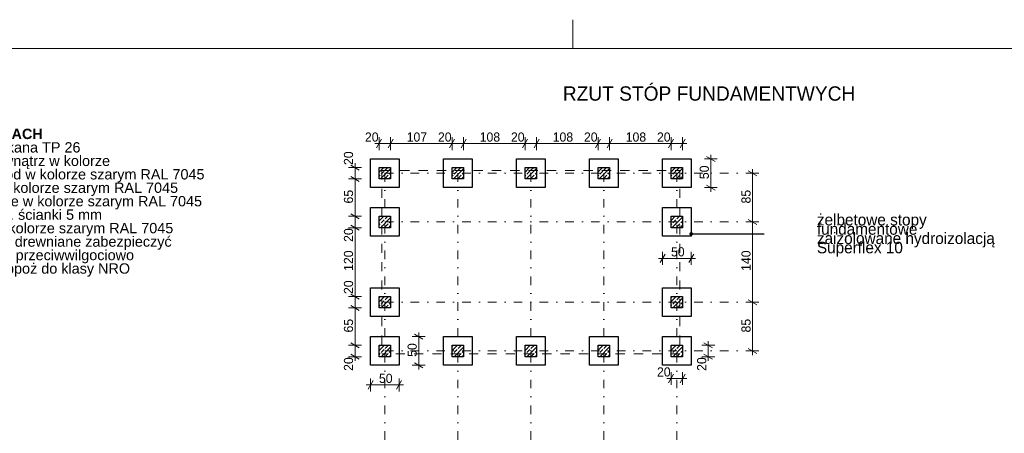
# Model space of a CAD drawing. Extents: x -279660 to -178910, y 57506 to 97979.
# Tile 25 of 44: x -266068 to -248874, y 90765 to 97979. Entities that reach past the tile are written whole.
import ezdxf

# ---------------------------------------------------------------- set-up
doc = ezdxf.new("R2010")
doc.units = 0
doc.header["$MEASUREMENT"] = 0
doc.linetypes.add('Dot & Dashed', pattern=[450, 150, -150, 0, -150])
doc.linetypes.add('Przerywana', pattern=[320, 160, -160])
for name, color, linetype, lineweight in [('A-Opisy_Nr_Pióra__21', 7, 'Continuous', 9), ('Arch konstrukcja dachu_Nr_Pióra__1', 7, 'Continuous', 25), ('Arch konstrukcja dachu_Nr_Pióra__21', 7, 'Continuous', 9), ('Arch konstrukcja dachu_Nr_Pióra__41', 7, 'Continuous', 15), ('Arch opisy_Nr_Pióra__21', 7, 'Continuous', 9), ('ARCH TABELA_Nr_Pióra__21', 7, 'Continuous', 9), ('Arch wymiary_Nr_Pióra__21', 7, 'Continuous', 9)]:
    doc.layers.add(name, color=color, linetype=linetype, lineweight=lineweight)
doc.layers.add('Arch wymiary', color=7, linetype='Continuous')
doc.layers.add('arch wypelnienia_Nr_Pióra__22', color=7, linetype='Continuous', lineweight=9, true_color=0x7f7f7f)
doc.styles.add('GENERATED_STYLE_1', font='txt')
doc.styles.add('GENERATED_STYLE_3', font='txt')
doc.styles.add('GENERATED_STYLE_4', font='arial.ttf')
doc.styles.add('GENERATED_STYLE_7', font='txt')
doc.dimstyles.new('GENERATED_STYLE__1', dxfattribs={"dimtxt": 160.000002, "dimasz": 114, "dimexe": 0.18, "dimexo": 0, "dimgap": 0.09, "dimtad": 1, "dimtih": 1, "dimtoh": 1, "dimdec": 0, "dimlfac": 0.1, "dimzin": 0, "dimdsep": 46, "dimtxsty": 'GENERATED_STYLE_1', "dimblk": 'ARROWHEAD_2', "dimblk1": 'ARROWHEAD_2', "dimblk2": 'ARROWHEAD_2', "dimcen": 0.09, "dimclrd": 7, "dimclre": 7, "dimclrt": 7, "dimazin": 0, "dimtfac": 1, "dimtdec": 4, "dimtmove": 0, "dimatfit": 3, "dimfxl": 0, "dimtolj": 1, "dimtzin": 0, "dimarcsym": 0})
doc.dimstyles.new('GENERATED_STYLE__2', dxfattribs={"dimtxt": 160.000002, "dimasz": 114, "dimexe": 0.18, "dimexo": 0, "dimgap": 0.09, "dimtad": 1, "dimdec": 0, "dimlfac": 0.1, "dimzin": 0, "dimdsep": 46, "dimtxsty": 'GENERATED_STYLE_1', "dimblk": 'ARROWHEAD_2', "dimblk1": 'ARROWHEAD_2', "dimblk2": 'ARROWHEAD_2', "dimcen": 0.09, "dimclrd": 7, "dimclre": 7, "dimclrt": 7, "dimazin": 0, "dimtfac": 1, "dimtdec": 4, "dimtmove": 0, "dimatfit": 3, "dimfxl": 0, "dimtolj": 1, "dimtzin": 0, "dimarcsym": 0})
doc.dimstyles.new('GENERATED_STYLE__7', dxfattribs={"dimtxt": 0.18, "dimasz": 127.68, "dimexe": 0.18, "dimexo": 0.0625, "dimgap": 0.09, "dimtad": 0, "dimtih": 1, "dimtoh": 1, "dimdec": 4, "dimzin": 0, "dimdsep": 46, "dimcen": 0.09, "dimadec": 0, "dimazin": 0, "dimtfac": 1, "dimtdec": 4, "dimtmove": 0, "dimatfit": 3, "dimldrblk": 'ARROWHEAD_11', "dimfxl": 0, "dimtolj": 1, "dimtzin": 0, "dimarcsym": 0})
pattern_1 = [(45, (0, 0), (-70.710678, 70.710678), []), (45, (-35.36, 35.36), (-70.710678, 70.710678), [75, -25])]

# ---------------------------------------------------------------- blocks, each defined once
blk = doc.blocks.new('*D273')
at = {"layer": 'Arch wymiary_Nr_Pióra__21', "linetype": 'Continuous'}
for p, q in [((-253158, 93051), (-253383, 93051)), ((-253345, 93094), (-253195, 93007)), ((-253270, 92201), (-253270, 93051)), ((-253158, 92201), (-253383, 92201)), ((-253345, 92244), (-253195, 92157)), ((-253270, 92127), (-253270, 92201))]:
    blk.add_line(p, q, dxfattribs=at)
at = {"layer": 'Arch wymiary_Nr_Pióra__21', "char_height": 160, "attachment_point": 7, "rotation": 90, "style": 'GENERATED_STYLE_1'}
for s, insert in [('{85}', (-253302, 94773)), ('{140}', (-253302, 93597)), ('{85}', (-253302, 92523))]:
    blk.add_mtext(s, dxfattribs=dict(at, insert=insert))
blk = doc.blocks.new('ARROWHEAD_2')
at = {"color": 0, "linetype": 'Continuous', "lineweight": 0}
for p, q in [((0, 0), (-1, 0)), ((-0.38, -0.66), (0.38, 0.66))]:
    blk.add_line(p, q, dxfattribs=at)
blk = doc.blocks.new('*D274')
at = {"layer": 'Arch wymiary_Nr_Pióra__21', "linetype": 'Continuous'}
for p, q in [((-253158, 94451), (-253383, 94451)), ((-253345, 94494), (-253195, 94407)), ((-253270, 93051), (-253270, 94451)), ((-253158, 93051), (-253383, 93051)), ((-253345, 93094), (-253195, 93007))]:
    blk.add_line(p, q, dxfattribs=at)
at = {"layer": 'Arch wymiary_Nr_Pióra__21', "char_height": 160, "attachment_point": 7, "rotation": 90, "style": 'GENERATED_STYLE_1'}
for s, insert in [('{85}', (-253302, 94773)), ('{140}', (-253302, 93597)), ('{85}', (-253302, 92523))]:
    blk.add_mtext(s, dxfattribs=dict(at, insert=insert))
blk = doc.blocks.new('*D275')
at = {"layer": 'Arch wymiary_Nr_Pióra__21', "linetype": 'Continuous'}
for p, q in [((-253158, 95301), (-253383, 95301)), ((-253195, 95257), (-253345, 95344)), ((-253270, 95301), (-253270, 95374)), ((-253270, 94451), (-253270, 95301)), ((-253158, 94451), (-253383, 94451)), ((-253345, 94494), (-253195, 94407))]:
    blk.add_line(p, q, dxfattribs=at)
at = {"layer": 'Arch wymiary_Nr_Pióra__21', "char_height": 160, "attachment_point": 7, "rotation": 90, "style": 'GENERATED_STYLE_1'}
for s, insert in [('{85}', (-253302, 94773)), ('{140}', (-253302, 93597)), ('{85}', (-253302, 92523))]:
    blk.add_mtext(s, dxfattribs=dict(at, insert=insert))
blk = doc.blocks.new('*D276')
at = {"layer": 'Arch wymiary_Nr_Pióra__21', "linetype": 'Continuous'}
for p, q in [((-259100, 92451), (-259100, 92524)), ((-258987, 92451), (-259212, 92451)), ((-259025, 92407), (-259175, 92494)), ((-259100, 91951), (-259100, 92451)), ((-259175, 91994), (-259025, 91907)), ((-258987, 91951), (-259212, 91951)), ((-259100, 91877), (-259100, 91951))]:
    blk.add_line(p, q, dxfattribs=at)
at = {"layer": 'Arch wymiary_Nr_Pióra__21', "insert": (-259132, 92098), "char_height": 160, "attachment_point": 7, "rotation": 90, "style": 'GENERATED_STYLE_1'}
blk.add_mtext('{50}', dxfattribs=at)
blk = doc.blocks.new('*D277')
at = {"layer": 'Arch wymiary_Nr_Pióra__21', "linetype": 'Continuous'}
for p, q in [((-259898, 91683), (-259985, 91533)), ((-259941, 91495), (-259941, 91720)), ((-259485, 91533), (-259398, 91683)), ((-259441, 91495), (-259441, 91720)), ((-260015, 91608), (-259941, 91608)), ((-259941, 91608), (-259441, 91608)), ((-259441, 91608), (-259368, 91608))]:
    blk.add_line(p, q, dxfattribs=at)
at = {"layer": 'Arch wymiary_Nr_Pióra__21', "insert": (-259794, 91640), "char_height": 160, "attachment_point": 7, "style": 'GENERATED_STYLE_1'}
blk.add_mtext('{50}', dxfattribs=at)
blk = doc.blocks.new('*D278')
at = {"layer": 'Arch wymiary_Nr_Pióra__21', "linetype": 'Continuous'}
for p, q in [((-260287, 92344), (-260137, 92257)), ((-260099, 92301), (-260324, 92301)), ((-260212, 92101), (-260212, 92301)), ((-260099, 92101), (-260324, 92101)), ((-260287, 92144), (-260137, 92057)), ((-260212, 92027), (-260212, 92101))]:
    blk.add_line(p, q, dxfattribs=at)
at = {"layer": 'Arch wymiary_Nr_Pióra__21', "char_height": 160, "attachment_point": 7, "rotation": 90, "style": 'GENERATED_STYLE_1'}
for s, insert in [('{20}', (-260244, 95444)), ('{65}', (-260244, 94773)), ('{20}', (-260244, 94103)), ('{120}', (-260244, 93597)), ('{20}', (-260244, 93194)), ('{65}', (-260244, 92523)), ('{20}', (-260244, 91853))]:
    blk.add_mtext(s, dxfattribs=dict(at, insert=insert))
blk = doc.blocks.new('*D279')
at = {"layer": 'Arch wymiary_Nr_Pióra__21', "linetype": 'Continuous'}
for p, q in [((-260099, 92951), (-260324, 92951)), ((-260287, 92994), (-260137, 92907)), ((-260212, 92301), (-260212, 92951)), ((-260287, 92344), (-260137, 92257)), ((-260099, 92301), (-260324, 92301))]:
    blk.add_line(p, q, dxfattribs=at)
at = {"layer": 'Arch wymiary_Nr_Pióra__21', "char_height": 160, "attachment_point": 7, "rotation": 90, "style": 'GENERATED_STYLE_1'}
for s, insert in [('{20}', (-260244, 95444)), ('{65}', (-260244, 94773)), ('{20}', (-260244, 94103)), ('{120}', (-260244, 93597)), ('{20}', (-260244, 93194)), ('{65}', (-260244, 92523)), ('{20}', (-260244, 91853))]:
    blk.add_mtext(s, dxfattribs=dict(at, insert=insert))
blk = doc.blocks.new('*D280')
at = {"layer": 'Arch wymiary_Nr_Pióra__21', "linetype": 'Continuous'}
for p, q in [((-260287, 93194), (-260137, 93107)), ((-260099, 93151), (-260324, 93151)), ((-260212, 92951), (-260212, 93151)), ((-260099, 92951), (-260324, 92951)), ((-260287, 92994), (-260137, 92907))]:
    blk.add_line(p, q, dxfattribs=at)
at = {"layer": 'Arch wymiary_Nr_Pióra__21', "char_height": 160, "attachment_point": 7, "rotation": 90, "style": 'GENERATED_STYLE_1'}
for s, insert in [('{20}', (-260244, 95444)), ('{65}', (-260244, 94773)), ('{20}', (-260244, 94103)), ('{120}', (-260244, 93597)), ('{20}', (-260244, 93194)), ('{65}', (-260244, 92523)), ('{20}', (-260244, 91853))]:
    blk.add_mtext(s, dxfattribs=dict(at, insert=insert))
blk = doc.blocks.new('*D281')
at = {"layer": 'Arch wymiary_Nr_Pióra__21', "linetype": 'Continuous'}
for p, q in [((-260099, 94351), (-260324, 94351)), ((-260287, 94394), (-260137, 94307)), ((-260212, 93151), (-260212, 94351)), ((-260287, 93194), (-260137, 93107)), ((-260099, 93151), (-260324, 93151))]:
    blk.add_line(p, q, dxfattribs=at)
at = {"layer": 'Arch wymiary_Nr_Pióra__21', "char_height": 160, "attachment_point": 7, "rotation": 90, "style": 'GENERATED_STYLE_1'}
for s, insert in [('{20}', (-260244, 95444)), ('{65}', (-260244, 94773)), ('{20}', (-260244, 94103)), ('{120}', (-260244, 93597)), ('{20}', (-260244, 93194)), ('{65}', (-260244, 92523)), ('{20}', (-260244, 91853))]:
    blk.add_mtext(s, dxfattribs=dict(at, insert=insert))
blk = doc.blocks.new('*D282')
at = {"layer": 'Arch wymiary_Nr_Pióra__21', "linetype": 'Continuous'}
for p, q in [((-260287, 94594), (-260137, 94507)), ((-260099, 94551), (-260324, 94551)), ((-260212, 94351), (-260212, 94551)), ((-260099, 94351), (-260324, 94351)), ((-260287, 94394), (-260137, 94307))]:
    blk.add_line(p, q, dxfattribs=at)
at = {"layer": 'Arch wymiary_Nr_Pióra__21', "char_height": 160, "attachment_point": 7, "rotation": 90, "style": 'GENERATED_STYLE_1'}
for s, insert in [('{20}', (-260244, 95444)), ('{65}', (-260244, 94773)), ('{20}', (-260244, 94103)), ('{120}', (-260244, 93597)), ('{20}', (-260244, 93194)), ('{65}', (-260244, 92523)), ('{20}', (-260244, 91853))]:
    blk.add_mtext(s, dxfattribs=dict(at, insert=insert))
blk = doc.blocks.new('*D283')
at = {"layer": 'Arch wymiary_Nr_Pióra__21', "linetype": 'Continuous'}
for p, q in [((-260099, 95201), (-260324, 95201)), ((-260287, 95244), (-260137, 95157)), ((-260212, 94551), (-260212, 95201)), ((-260287, 94594), (-260137, 94507)), ((-260099, 94551), (-260324, 94551))]:
    blk.add_line(p, q, dxfattribs=at)
at = {"layer": 'Arch wymiary_Nr_Pióra__21', "char_height": 160, "attachment_point": 7, "rotation": 90, "style": 'GENERATED_STYLE_1'}
for s, insert in [('{20}', (-260244, 95444)), ('{65}', (-260244, 94773)), ('{20}', (-260244, 94103)), ('{120}', (-260244, 93597)), ('{20}', (-260244, 93194)), ('{65}', (-260244, 92523)), ('{20}', (-260244, 91853))]:
    blk.add_mtext(s, dxfattribs=dict(at, insert=insert))
blk = doc.blocks.new('*D284')
at = {"layer": 'Arch wymiary_Nr_Pióra__21', "linetype": 'Continuous'}
for p, q in [((-260137, 95357), (-260287, 95444)), ((-260212, 95401), (-260212, 95474)), ((-260099, 95401), (-260324, 95401)), ((-260212, 95201), (-260212, 95401)), ((-260099, 95201), (-260324, 95201)), ((-260287, 95244), (-260137, 95157))]:
    blk.add_line(p, q, dxfattribs=at)
at = {"layer": 'Arch wymiary_Nr_Pióra__21', "char_height": 160, "attachment_point": 7, "rotation": 90, "style": 'GENERATED_STYLE_1'}
for s, insert in [('{20}', (-260244, 95444)), ('{65}', (-260244, 94773)), ('{20}', (-260244, 94103)), ('{120}', (-260244, 93597)), ('{20}', (-260244, 93194)), ('{65}', (-260244, 92523)), ('{20}', (-260244, 91853))]:
    blk.add_mtext(s, dxfattribs=dict(at, insert=insert))
blk = doc.blocks.new('*D285')
at = {"layer": 'Arch wymiary_Nr_Pióra__21', "linetype": 'Continuous'}
for p, q in [((-259865, 95818), (-259791, 95818)), ((-259748, 95893), (-259835, 95743)), ((-259791, 95706), (-259791, 95931)), ((-259791, 95818), (-259591, 95818)), ((-259548, 95893), (-259635, 95743)), ((-259591, 95706), (-259591, 95931))]:
    blk.add_line(p, q, dxfattribs=at)
at = {"layer": 'Arch wymiary_Nr_Pióra__21', "char_height": 160, "attachment_point": 7, "style": 'GENERATED_STYLE_1'}
for s, insert in [('{20}', (-260039, 95850)), ('{107}', (-259310, 95850)), ('{20}', (-258764, 95850)), ('{108}', (-258035, 95850)), ('{20}', (-257489, 95850)), ('{108}', (-256760, 95850)), ('{20}', (-256214, 95850)), ('{108}', (-255485, 95850)), ('{20}', (-254939, 95850))]:
    blk.add_mtext(s, dxfattribs=dict(at, insert=insert))
blk = doc.blocks.new('*D286')
at = {"layer": 'Arch wymiary_Nr_Pióra__21', "linetype": 'Continuous'}
for p, q in [((-259548, 95893), (-259635, 95743)), ((-259591, 95706), (-259591, 95931)), ((-259591, 95818), (-258516, 95818)), ((-258473, 95893), (-258560, 95743)), ((-258516, 95706), (-258516, 95931))]:
    blk.add_line(p, q, dxfattribs=at)
at = {"layer": 'Arch wymiary_Nr_Pióra__21', "char_height": 160, "attachment_point": 7, "style": 'GENERATED_STYLE_1'}
for s, insert in [('{20}', (-260039, 95850)), ('{107}', (-259310, 95850)), ('{20}', (-258764, 95850)), ('{108}', (-258035, 95850)), ('{20}', (-257489, 95850)), ('{108}', (-256760, 95850)), ('{20}', (-256214, 95850)), ('{108}', (-255485, 95850)), ('{20}', (-254939, 95850))]:
    blk.add_mtext(s, dxfattribs=dict(at, insert=insert))
blk = doc.blocks.new('*D287')
at = {"layer": 'Arch wymiary_Nr_Pióra__21', "linetype": 'Continuous'}
for p, q in [((-258473, 95893), (-258560, 95743)), ((-258516, 95706), (-258516, 95931)), ((-258516, 95818), (-258316, 95818)), ((-258273, 95893), (-258360, 95743)), ((-258316, 95706), (-258316, 95931))]:
    blk.add_line(p, q, dxfattribs=at)
at = {"layer": 'Arch wymiary_Nr_Pióra__21', "char_height": 160, "attachment_point": 7, "style": 'GENERATED_STYLE_1'}
for s, insert in [('{20}', (-260039, 95850)), ('{107}', (-259310, 95850)), ('{20}', (-258764, 95850)), ('{108}', (-258035, 95850)), ('{20}', (-257489, 95850)), ('{108}', (-256760, 95850)), ('{20}', (-256214, 95850)), ('{108}', (-255485, 95850)), ('{20}', (-254939, 95850))]:
    blk.add_mtext(s, dxfattribs=dict(at, insert=insert))
blk = doc.blocks.new('*D288')
at = {"layer": 'Arch wymiary_Nr_Pióra__21', "linetype": 'Continuous'}
for p, q in [((-258273, 95893), (-258360, 95743)), ((-258316, 95706), (-258316, 95931)), ((-258316, 95818), (-257241, 95818)), ((-257198, 95893), (-257285, 95743)), ((-257241, 95706), (-257241, 95931))]:
    blk.add_line(p, q, dxfattribs=at)
at = {"layer": 'Arch wymiary_Nr_Pióra__21', "char_height": 160, "attachment_point": 7, "style": 'GENERATED_STYLE_1'}
for s, insert in [('{20}', (-260039, 95850)), ('{107}', (-259310, 95850)), ('{20}', (-258764, 95850)), ('{108}', (-258035, 95850)), ('{20}', (-257489, 95850)), ('{108}', (-256760, 95850)), ('{20}', (-256214, 95850)), ('{108}', (-255485, 95850)), ('{20}', (-254939, 95850))]:
    blk.add_mtext(s, dxfattribs=dict(at, insert=insert))
blk = doc.blocks.new('*D289')
at = {"layer": 'Arch wymiary_Nr_Pióra__21', "linetype": 'Continuous'}
for p, q in [((-257198, 95893), (-257285, 95743)), ((-257241, 95706), (-257241, 95931)), ((-257241, 95818), (-257041, 95818)), ((-256998, 95893), (-257085, 95743)), ((-257041, 95706), (-257041, 95931))]:
    blk.add_line(p, q, dxfattribs=at)
at = {"layer": 'Arch wymiary_Nr_Pióra__21', "char_height": 160, "attachment_point": 7, "style": 'GENERATED_STYLE_1'}
for s, insert in [('{20}', (-260039, 95850)), ('{107}', (-259310, 95850)), ('{20}', (-258764, 95850)), ('{108}', (-258035, 95850)), ('{20}', (-257489, 95850)), ('{108}', (-256760, 95850)), ('{20}', (-256214, 95850)), ('{108}', (-255485, 95850)), ('{20}', (-254939, 95850))]:
    blk.add_mtext(s, dxfattribs=dict(at, insert=insert))
blk = doc.blocks.new('*D290')
at = {"layer": 'Arch wymiary_Nr_Pióra__21', "linetype": 'Continuous'}
for p, q in [((-256998, 95893), (-257085, 95743)), ((-257041, 95706), (-257041, 95931)), ((-257041, 95818), (-255966, 95818)), ((-255923, 95893), (-256010, 95743)), ((-255966, 95706), (-255966, 95931))]:
    blk.add_line(p, q, dxfattribs=at)
at = {"layer": 'Arch wymiary_Nr_Pióra__21', "char_height": 160, "attachment_point": 7, "style": 'GENERATED_STYLE_1'}
for s, insert in [('{20}', (-260039, 95850)), ('{107}', (-259310, 95850)), ('{20}', (-258764, 95850)), ('{108}', (-258035, 95850)), ('{20}', (-257489, 95850)), ('{108}', (-256760, 95850)), ('{20}', (-256214, 95850)), ('{108}', (-255485, 95850)), ('{20}', (-254939, 95850))]:
    blk.add_mtext(s, dxfattribs=dict(at, insert=insert))
blk = doc.blocks.new('*D291')
at = {"layer": 'Arch wymiary_Nr_Pióra__21', "linetype": 'Continuous'}
for p, q in [((-255923, 95893), (-256010, 95743)), ((-255966, 95706), (-255966, 95931)), ((-255966, 95818), (-255766, 95818)), ((-255723, 95893), (-255810, 95743)), ((-255766, 95706), (-255766, 95931))]:
    blk.add_line(p, q, dxfattribs=at)
at = {"layer": 'Arch wymiary_Nr_Pióra__21', "char_height": 160, "attachment_point": 7, "style": 'GENERATED_STYLE_1'}
for s, insert in [('{20}', (-260039, 95850)), ('{107}', (-259310, 95850)), ('{20}', (-258764, 95850)), ('{108}', (-258035, 95850)), ('{20}', (-257489, 95850)), ('{108}', (-256760, 95850)), ('{20}', (-256214, 95850)), ('{108}', (-255485, 95850)), ('{20}', (-254939, 95850))]:
    blk.add_mtext(s, dxfattribs=dict(at, insert=insert))
blk = doc.blocks.new('*D292')
at = {"layer": 'Arch wymiary_Nr_Pióra__21', "linetype": 'Continuous'}
for p, q in [((-255723, 95893), (-255810, 95743)), ((-255766, 95706), (-255766, 95931)), ((-255766, 95818), (-254691, 95818)), ((-254648, 95893), (-254735, 95743)), ((-254691, 95706), (-254691, 95931))]:
    blk.add_line(p, q, dxfattribs=at)
at = {"layer": 'Arch wymiary_Nr_Pióra__21', "char_height": 160, "attachment_point": 7, "style": 'GENERATED_STYLE_1'}
for s, insert in [('{20}', (-260039, 95850)), ('{107}', (-259310, 95850)), ('{20}', (-258764, 95850)), ('{108}', (-258035, 95850)), ('{20}', (-257489, 95850)), ('{108}', (-256760, 95850)), ('{20}', (-256214, 95850)), ('{108}', (-255485, 95850)), ('{20}', (-254939, 95850))]:
    blk.add_mtext(s, dxfattribs=dict(at, insert=insert))
blk = doc.blocks.new('*D293')
at = {"layer": 'Arch wymiary_Nr_Pióra__21', "linetype": 'Continuous'}
for p, q in [((-254648, 95893), (-254735, 95743)), ((-254691, 95706), (-254691, 95931)), ((-254691, 95818), (-254491, 95818)), ((-254535, 95743), (-254448, 95893)), ((-254491, 95706), (-254491, 95931)), ((-254491, 95818), (-254418, 95818))]:
    blk.add_line(p, q, dxfattribs=at)
at = {"layer": 'Arch wymiary_Nr_Pióra__21', "char_height": 160, "attachment_point": 7, "style": 'GENERATED_STYLE_1'}
for s, insert in [('{20}', (-260039, 95850)), ('{107}', (-259310, 95850)), ('{20}', (-258764, 95850)), ('{108}', (-258035, 95850)), ('{20}', (-257489, 95850)), ('{108}', (-256760, 95850)), ('{20}', (-256214, 95850)), ('{108}', (-255485, 95850)), ('{20}', (-254939, 95850))]:
    blk.add_mtext(s, dxfattribs=dict(at, insert=insert))
blk = doc.blocks.new('*D294')
at = {"layer": 'Arch wymiary_Nr_Pióra__21', "linetype": 'Continuous'}
for p, q in [((-253999, 95551), (-253999, 95624)), ((-253887, 95551), (-254112, 95551)), ((-253924, 95507), (-254074, 95594)), ((-253999, 95051), (-253999, 95551)), ((-254074, 95094), (-253924, 95007)), ((-253887, 95051), (-254112, 95051)), ((-253999, 94977), (-253999, 95051))]:
    blk.add_line(p, q, dxfattribs=at)
at = {"layer": 'Arch wymiary_Nr_Pióra__21', "insert": (-254031, 95198), "char_height": 160, "attachment_point": 7, "rotation": 90, "style": 'GENERATED_STYLE_1'}
blk.add_mtext('{50}', dxfattribs=at)
blk = doc.blocks.new('*D295')
at = {"layer": 'Arch wymiary_Nr_Pióra__21', "linetype": 'Continuous'}
for p, q in [((-254798, 93891), (-254885, 93741)), ((-254841, 93704), (-254841, 93929)), ((-254385, 93741), (-254298, 93891)), ((-254341, 93704), (-254341, 93929)), ((-254915, 93816), (-254841, 93816)), ((-254841, 93816), (-254341, 93816)), ((-254341, 93816), (-254268, 93816))]:
    blk.add_line(p, q, dxfattribs=at)
at = {"layer": 'Arch wymiary_Nr_Pióra__21', "insert": (-254694, 93848), "char_height": 160, "attachment_point": 7, "style": 'GENERATED_STYLE_1'}
blk.add_mtext('{50}', dxfattribs=at)
blk = doc.blocks.new('*D296')
at = {"layer": 'Arch wymiary_Nr_Pióra__21', "linetype": 'Continuous'}
for p, q in [((-253969, 92257), (-254119, 92344)), ((-254044, 92301), (-254044, 92374)), ((-253931, 92301), (-254156, 92301)), ((-254044, 92101), (-254044, 92301)), ((-253931, 92101), (-254156, 92101)), ((-254119, 92144), (-253969, 92057)), ((-254044, 92027), (-254044, 92101))]:
    blk.add_line(p, q, dxfattribs=at)
at = {"layer": 'Arch wymiary_Nr_Pióra__21', "insert": (-254076, 91853), "char_height": 160, "attachment_point": 7, "rotation": 90, "style": 'GENERATED_STYLE_1'}
blk.add_mtext('{20}', dxfattribs=at)
blk = doc.blocks.new('*D297')
at = {"layer": 'Arch wymiary_Nr_Pióra__21', "linetype": 'Continuous'}
for p, q in [((-254691, 91608), (-254691, 91833)), ((-254491, 91608), (-254491, 91833)), ((-254765, 91721), (-254691, 91721)), ((-254648, 91796), (-254735, 91646)), ((-254691, 91721), (-254491, 91721)), ((-254535, 91646), (-254448, 91796)), ((-254491, 91721), (-254418, 91721))]:
    blk.add_line(p, q, dxfattribs=at)
at = {"layer": 'Arch wymiary_Nr_Pióra__21', "insert": (-254939, 91753), "char_height": 160, "attachment_point": 7, "style": 'GENERATED_STYLE_1'}
blk.add_mtext('{20}', dxfattribs=at)
blk = doc.blocks.new('ARROWHEAD_11')
at = {"color": 0, "linetype": 'Continuous', "lineweight": 0}
blk.add_line((0, 0), (-1, 0), dxfattribs=at)
at = {"color": 0, "linetype": 'Continuous', "lineweight": 0, "const_width": 0.25, "flags": 128}
blk.add_lwpolyline([(-0.125, 0, 1), (0.125, 0, 1)], format="xyb", close=True, dxfattribs=at)

msp = doc.modelspace()

# ---------------------------------------------------------------- hatches: boundary and pattern name
at = {"layer": 'arch wypelnienia_Nr_Pióra__22', "linetype": 'Continuous'}
h = msp.add_hatch(dxfattribs=at)
h.set_pattern_fill('beton_zbrojony', color=256, style=0, pattern_type=2)
h.set_pattern_definition(pattern_1)
h.paths.add_polyline_path([(-259791.2, 95200.7), (-259591.2, 95200.7), (-259591.2, 95400.7), (-259791.2, 95400.7)], flags=0)
h = msp.add_hatch(dxfattribs=at)
h.set_pattern_fill('beton_zbrojony', color=256, style=0, pattern_type=2)
h.set_pattern_definition(pattern_1)
h.paths.add_polyline_path([(-258516.2, 95200.7), (-258316.2, 95200.7), (-258316.2, 95400.7), (-258516.2, 95400.7)], flags=0)
h = msp.add_hatch(dxfattribs=at)
h.set_pattern_fill('beton_zbrojony', color=256, style=0, pattern_type=2)
h.set_pattern_definition(pattern_1)
h.paths.add_polyline_path([(-257241.2, 95200.7), (-257041.2, 95200.7), (-257041.2, 95400.7), (-257241.2, 95400.7)], flags=0)
h = msp.add_hatch(dxfattribs=at)
h.set_pattern_fill('beton_zbrojony', color=256, style=0, pattern_type=2)
h.set_pattern_definition(pattern_1)
h.paths.add_polyline_path([(-255966.2, 95200.7), (-255766.2, 95200.7), (-255766.2, 95400.7), (-255966.2, 95400.7)], flags=0)
h = msp.add_hatch(dxfattribs=at)
h.set_pattern_fill('beton_zbrojony', color=256, style=0, pattern_type=2)
h.set_pattern_definition(pattern_1)
h.paths.add_polyline_path([(-254691.2, 95200.7), (-254491.2, 95200.7), (-254491.2, 95400.7), (-254691.2, 95400.7)], flags=0)
h = msp.add_hatch(dxfattribs=at)
h.set_pattern_fill('beton_zbrojony', color=256, style=0, pattern_type=2)
h.set_pattern_definition(pattern_1)
h.paths.add_polyline_path([(-259591.2, 94350.7), (-259791.2, 94350.7), (-259791.2, 94550.7), (-259591.2, 94550.7)], flags=0)
h = msp.add_hatch(dxfattribs=at)
h.set_pattern_fill('beton_zbrojony', color=256, style=0, pattern_type=2)
h.set_pattern_definition(pattern_1)
h.paths.add_polyline_path([(-254691.2, 94350.7), (-254491.2, 94350.7), (-254491.2, 94550.7), (-254691.2, 94550.7)], flags=0)
h = msp.add_hatch(dxfattribs=at)
h.set_pattern_fill('beton_zbrojony', color=256, style=0, pattern_type=2)
h.set_pattern_definition(pattern_1)
h.paths.add_polyline_path([(-259591.2, 92950.7), (-259791.2, 92950.7), (-259791.2, 93150.7), (-259591.2, 93150.7)], flags=0)
h = msp.add_hatch(dxfattribs=at)
h.set_pattern_fill('beton_zbrojony', color=256, style=0, pattern_type=2)
h.set_pattern_definition(pattern_1)
h.paths.add_polyline_path([(-254691.2, 92950.7), (-254491.2, 92950.7), (-254491.2, 93150.7), (-254691.2, 93150.7)], flags=0)
h = msp.add_hatch(dxfattribs=at)
h.set_pattern_fill('beton_zbrojony', color=256, style=0, pattern_type=2)
h.set_pattern_definition(pattern_1)
h.paths.add_polyline_path([(-259591.2, 92100.7), (-259791.2, 92100.7), (-259791.2, 92300.7), (-259591.2, 92300.7)], flags=0)
h = msp.add_hatch(dxfattribs=at)
h.set_pattern_fill('beton_zbrojony', color=256, style=0, pattern_type=2)
h.set_pattern_definition(pattern_1)
h.paths.add_polyline_path([(-258516.2, 92100.7), (-258316.2, 92100.7), (-258316.2, 92300.7), (-258516.2, 92300.7)], flags=0)
h = msp.add_hatch(dxfattribs=at)
h.set_pattern_fill('beton_zbrojony', color=256, style=0, pattern_type=2)
h.set_pattern_definition(pattern_1)
h.paths.add_polyline_path([(-257241.2, 92100.7), (-257041.2, 92100.7), (-257041.2, 92300.7), (-257241.2, 92300.7)], flags=0)
h = msp.add_hatch(dxfattribs=at)
h.set_pattern_fill('beton_zbrojony', color=256, style=0, pattern_type=2)
h.set_pattern_definition(pattern_1)
h.paths.add_polyline_path([(-255966.2, 92100.7), (-255766.2, 92100.7), (-255766.2, 92300.7), (-255966.2, 92300.7)], flags=0)
h = msp.add_hatch(dxfattribs=at)
h.set_pattern_fill('beton_zbrojony', color=256, style=0, pattern_type=2)
h.set_pattern_definition(pattern_1)
h.paths.add_polyline_path([(-254691.2, 92100.7), (-254491.2, 92100.7), (-254491.2, 92300.7), (-254691.2, 92300.7)], flags=0)

# ---------------------------------------------------------------- linework, layer by layer
at = {"layer": 'Arch konstrukcja dachu_Nr_Pióra__1', "linetype": 'Continuous'}
for p, q in [((-259941.2, 95050.7), (-259941.2, 95550.7)), ((-259941.2, 95550.7), (-259441.2, 95550.7)), ((-259441.2, 95550.7), (-259441.2, 95050.7)), ((-258666.2, 95050.7), (-258666.2, 95550.7)), ((-258666.2, 95550.7), (-258166.2, 95550.7)), ((-258166.2, 95550.7), (-258166.2, 95050.7)), ((-257391.2, 95050.7), (-257391.2, 95550.7)), ((-257391.2, 95550.7), (-256891.2, 95550.7)), ((-256891.2, 95550.7), (-256891.2, 95050.7)), ((-256116.2, 95050.7), (-256116.2, 95550.7)), ((-256116.2, 95550.7), (-255616.2, 95550.7)), ((-255616.2, 95550.7), (-255616.2, 95050.7)), ((-254841.2, 95050.7), (-254841.2, 95550.7)), ((-254841.2, 95550.7), (-254341.2, 95550.7)), ((-254341.2, 95550.7), (-254341.2, 95050.7)), ((-259791.2, 95200.7), (-259791.2, 95400.7)), ((-259791.2, 95400.7), (-259591.2, 95400.7)), ((-259591.2, 95400.7), (-259591.2, 95200.7)), ((-258516.2, 95400.7), (-258316.2, 95400.7)), ((-258516.2, 95200.7), (-258516.2, 95400.7)), ((-258316.2, 95400.7), (-258316.2, 95200.7)), ((-257241.2, 95200.7), (-257241.2, 95400.7)), ((-257241.2, 95400.7), (-257041.2, 95400.7)), ((-257041.2, 95400.7), (-257041.2, 95200.7)), ((-255966.2, 95200.7), (-255966.2, 95400.7)), ((-255966.2, 95400.7), (-255766.2, 95400.7)), ((-255766.2, 95400.7), (-255766.2, 95200.7)), ((-254691.2, 95200.7), (-254691.2, 95400.7)), ((-254691.2, 95400.7), (-254491.2, 95400.7)), ((-254491.2, 95400.7), (-254491.2, 95200.7)), ((-259591.2, 95200.7), (-259791.2, 95200.7)), ((-258316.2, 95200.7), (-258516.2, 95200.7)), ((-257041.2, 95200.7), (-257241.2, 95200.7)), ((-255766.2, 95200.7), (-255966.2, 95200.7)), ((-254491.2, 95200.7), (-254691.2, 95200.7)), ((-259441.2, 95050.7), (-259941.2, 95050.7)), ((-258166.2, 95050.7), (-258666.2, 95050.7)), ((-256891.2, 95050.7), (-257391.2, 95050.7)), ((-255616.2, 95050.7), (-256116.2, 95050.7)), ((-254341.2, 95050.7), (-254841.2, 95050.7)), ((-259941.2, 94200.7), (-259941.2, 94700.7)), ((-259941.2, 94700.7), (-259441.2, 94700.7)), ((-259441.2, 94700.7), (-259441.2, 94200.7)), ((-254841.2, 94200.7), (-254841.2, 94700.7)), ((-254841.2, 94700.7), (-254341.2, 94700.7)), ((-254341.2, 94700.7), (-254341.2, 94200.7)), ((-259791.2, 94350.7), (-259791.2, 94550.7)), ((-259791.2, 94550.7), (-259591.2, 94550.7)), ((-259591.2, 94550.7), (-259591.2, 94350.7)), ((-254691.2, 94350.7), (-254691.2, 94550.7)), ((-254691.2, 94550.7), (-254491.2, 94550.7)), ((-254491.2, 94550.7), (-254491.2, 94350.7)), ((-259591.2, 94350.7), (-259791.2, 94350.7)), ((-254491.2, 94350.7), (-254691.2, 94350.7)), ((-259441.2, 94200.7), (-259941.2, 94200.7)), ((-254341.2, 94200.7), (-254841.2, 94200.7)), ((-259941.2, 92800.7), (-259941.2, 93300.7)), ((-259941.2, 93300.7), (-259441.2, 93300.7)), ((-259441.2, 93300.7), (-259441.2, 92800.7)), ((-254841.2, 92800.7), (-254841.2, 93300.7)), ((-254841.2, 93300.7), (-254341.2, 93300.7)), ((-254341.2, 93300.7), (-254341.2, 92800.7)), ((-259791.2, 92950.7), (-259791.2, 93150.7)), ((-259791.2, 93150.7), (-259591.2, 93150.7)), ((-259591.2, 93150.7), (-259591.2, 92950.7)), ((-254691.2, 92950.7), (-254691.2, 93150.7)), ((-254691.2, 93150.7), (-254491.2, 93150.7)), ((-254491.2, 93150.7), (-254491.2, 92950.7)), ((-259591.2, 92950.7), (-259791.2, 92950.7)), ((-254491.2, 92950.7), (-254691.2, 92950.7)), ((-259441.2, 92800.7), (-259941.2, 92800.7)), ((-254341.2, 92800.7), (-254841.2, 92800.7)), ((-259941.2, 91950.7), (-259941.2, 92450.7)), ((-259941.2, 92450.7), (-259441.2, 92450.7)), ((-259441.2, 92450.7), (-259441.2, 91950.7)), ((-258666.2, 91950.7), (-258666.2, 92450.7)), ((-258666.2, 92450.7), (-258166.2, 92450.7)), ((-258166.2, 92450.7), (-258166.2, 91950.7)), ((-257391.2, 91950.7), (-257391.2, 92450.7)), ((-257391.2, 92450.7), (-256891.2, 92450.7)), ((-256891.2, 92450.7), (-256891.2, 91950.7)), ((-256116.2, 91950.7), (-256116.2, 92450.7)), ((-256116.2, 92450.7), (-255616.2, 92450.7)), ((-255616.2, 92450.7), (-255616.2, 91950.7)), ((-254841.2, 91950.7), (-254841.2, 92450.7)), ((-254841.2, 92450.7), (-254341.2, 92450.7)), ((-254341.2, 92450.7), (-254341.2, 91950.7)), ((-259791.2, 92100.7), (-259791.2, 92300.7)), ((-259791.2, 92300.7), (-259591.2, 92300.7)), ((-259591.2, 92300.7), (-259591.2, 92100.7)), ((-258516.2, 92100.7), (-258516.2, 92300.7)), ((-258516.2, 92300.7), (-258316.2, 92300.7)), ((-258316.2, 92300.7), (-258316.2, 92100.7)), ((-257241.2, 92100.7), (-257241.2, 92300.7)), ((-257241.2, 92300.7), (-257041.2, 92300.7)), ((-257041.2, 92300.7), (-257041.2, 92100.7)), ((-255966.2, 92100.7), (-255966.2, 92300.7)), ((-255966.2, 92300.7), (-255766.2, 92300.7)), ((-255766.2, 92300.7), (-255766.2, 92100.7)), ((-254691.2, 92100.7), (-254691.2, 92300.7)), ((-254691.2, 92300.7), (-254491.2, 92300.7)), ((-254491.2, 92300.7), (-254491.2, 92100.7)), ((-259591.2, 92100.7), (-259791.2, 92100.7)), ((-258316.2, 92100.7), (-258516.2, 92100.7)), ((-257041.2, 92100.7), (-257241.2, 92100.7)), ((-255766.2, 92100.7), (-255966.2, 92100.7)), ((-254491.2, 92100.7), (-254691.2, 92100.7)), ((-259441.2, 91950.7), (-259941.2, 91950.7)), ((-258166.2, 91950.7), (-258666.2, 91950.7)), ((-256891.2, 91950.7), (-257391.2, 91950.7)), ((-255616.2, 91950.7), (-256116.2, 91950.7)), ((-254341.2, 91950.7), (-254841.2, 91950.7))]:
    msp.add_line(p, q, dxfattribs=at)
at = {"layer": 'Arch konstrukcja dachu_Nr_Pióra__21', "linetype": 'Dot & Dashed'}
for p, q in [((-259691.2, 95300.7), (-259691.2, 82181.1)), ((-259691.2, 95300.7), (-253270.1, 95300.7)), ((-258416.2, 95300.7), (-258416.2, 82181.1)), ((-257141.2, 95300.7), (-257141.2, 82181.1)), ((-255866.2, 95300.7), (-255866.2, 82181.1)), ((-254591.2, 95300.7), (-254591.2, 82181.1)), ((-259691.2, 94450.7), (-253270.1, 94450.7)), ((-259691.2, 93050.7), (-253270.1, 93050.7)), ((-259691.2, 92200.7), (-253270.1, 92200.7))]:
    msp.add_line(p, q, dxfattribs=at)
at = {"layer": 'Arch konstrukcja dachu_Nr_Pióra__41', "linetype": 'Przerywana'}
for p, q in [((-259741.2, 95350.7), (-259741.2, 92150.7)), ((-259741.2, 95350.7), (-254541.2, 95350.7)), ((-254541.2, 95350.7), (-254541.2, 92150.7)), ((-254541.2, 92150.7), (-259741.2, 92150.7))]:
    msp.add_line(p, q, dxfattribs=at)
at = {"layer": 'ARCH TABELA_Nr_Pióra__21', "linetype": 'Continuous'}
for p, q in [((-256410.3, 97479.1), (-256410.3, 97979.1)), ((-256410.3, 97479.1), (-256410.3, 97979.1)), ((-279660.3, 97479.1), (-238910.3, 97479.1))]:
    msp.add_line(p, q, dxfattribs=at)

# ---------------------------------------------------------------- texts
at = {"layer": 'A-Opisy_Nr_Pióra__21', "linetype": 'Continuous', "insert": (-252146.4, 94217.3), "char_height": 200, "width": 3232.01, "attachment_point": 4, "line_spacing_factor": 0.48534, "style": 'GENERATED_STYLE_3'}
msp.add_mtext('{żelbetowe stopy fundamentowe\\Pzaizolowane hydroizolacją\\PSuperflex 10 }', dxfattribs=at)
at = {"layer": 'Arch opisy_Nr_Pióra__21', "linetype": 'Continuous', "insert": (-251476.2, 96816.7), "char_height": 250, "attachment_point": 3, "style": 'GENERATED_STYLE_7'}
msp.add_mtext('{RZUT STÓP FUNDAMENTWYCH}', dxfattribs=at)
at = {"layer": 'Arch opisy_Nr_Pióra__21', "linetype": 'Continuous', "insert": (-269562.2, 96077.2), "char_height": 180, "width": 6605.271, "attachment_point": 1, "line_spacing_factor": 0.782389, "style": 'GENERATED_STYLE_4'}
msp.add_mtext('\\A1;{\\fArial|b1|i0|c0|p38;W7 - ZADASZENIE NA WIATACH\\P\\fArial|b0|i0|c0|p38;      - blacha trapezowa powlekana TP 26\\P        blacha malowana od zewnątrz w kolorze \\P        czarnym RAL 9011 a spód w kolorze szarym RAL 7045\\P      - łaty 4x5 cm malowane w kolorze szarym RAL 7045\\P      - kątrłaty 4x5 cm malowane w kolorze szarym RAL 7045\\P      - stalowe płatwie 15x10 gr. ścianki 5 mm\\P        malowane proszkowo w kolorze szarym RAL 7045\\PUWAGA - wszystkie elementy drewniane zabezpieczyć\\P                przeciwgrzybicznie i przeciwwilgociowo\\P                oraz zabezpieczyć ppoż do klasy NRO}', dxfattribs=at)

# ---------------------------------------------------------------- dimensions: what is measured, and where the dimension line sits
at = {"layer": 'Arch wymiary', "linetype": 'Continuous'}
for base, p1, p2, picture, middle in [((-259791.2, 95818.3), (-259791.2, 95400.7), (-259591.2, 95400.7), '*D285', (-259918, 95930.3)), ((-259791.2420533, 95818.3350932), (-259591.2420533, 95400.7084187), (-258516.2420533, 95400.7084187), '*D286', (-259127.6172542, 95930.3350949)), ((-259791.2, 95818.3), (-258516.2, 95400.7), (-258316.2, 95400.7), '*D287', (-258643, 95930.3)), ((-259791.2420533, 95818.3350932), (-258316.2420533, 95400.7084187), (-257241.2420533, 95400.7084187), '*D288', (-257852.6172542, 95930.3350949)), ((-259791.2, 95818.3), (-257241.2, 95400.7), (-257041.2, 95400.7), '*D289', (-257368, 95930.3)), ((-259791.2420533, 95818.3350932), (-257041.2420533, 95400.7084187), (-255966.2420533, 95400.7084187), '*D290', (-256577.6172542, 95930.3350949)), ((-259791.2, 95818.3), (-255966.2, 95400.7), (-255766.2, 95400.7), '*D291', (-256093, 95930.3)), ((-259791.2420533, 95818.3350932), (-255766.2420533, 95400.7084187), (-254691.2420533, 95400.7084187), '*D292', (-255302.6172542, 95930.3350949)), ((-259791.2, 95818.3), (-254691.2, 95400.7), (-254491.2, 95400.7), '*D293', (-254818, 95930.3)), ((-254841.2, 93816.1), (-254841.2, 95050.7), (-254341.2, 95050.7), '*D295', (-254572.2, 93928.1)), ((-254691.2, 91721), (-254691.2, 92100.7), (-254491.2, 92100.7), '*D297', (-254818, 91833)), ((-259941.2, 91607.8), (-259941.2, 91950.7), (-259441.2, 91950.7), '*D277', (-259672.2, 91719.8))]:
    dim = msp.add_linear_dim(base=base, p1=p1, p2=p2, dimstyle='GENERATED_STYLE__1', dxfattribs=at)
    dim.commit()
    dim.dimension.update_dxf_attribs({"geometry": picture, "text_midpoint": middle})
for base, p1, p2, picture, middle in [((-260211.7, 92100.7), (-259791.2, 92100.7), (-259791.2, 92300.7), '*D278', (-260323.7, 91974)), ((-260211.7, 92100.7), (-259791.2, 92300.7), (-259791.2, 92950.7), '*D279', (-260323.7, 92644.7)), ((-260211.7, 92100.7), (-259791.2, 92950.7), (-259791.2, 93150.7), '*D280', (-260323.7, 93315.5)), ((-260211.7, 92100.7), (-259791.2, 93150.7), (-259791.2, 94350.7), '*D281', (-260323.7, 93779.2)), ((-260211.7, 92100.7), (-259791.2, 94350.7), (-259791.2, 94550.7), '*D282', (-260323.7, 94224)), ((-260211.7, 92100.7), (-259791.2, 94550.7), (-259791.2, 95200.7), '*D283', (-260323.7, 94894.7)), ((-260211.7, 92100.7), (-259791.2, 95200.7), (-259791.2, 95400.7), '*D284', (-260323.7, 95565.5)), ((-253999, 95050.7), (-254841.2, 95050.7), (-254841.2, 95550.7), '*D294', (-254111, 95319.7)), ((-253270.1, 92200.7), (-253270.1, 94450.7), (-253270.1, 95300.7), '*D275', (-253382.1, 94894.7)), ((-253270.1, 92200.7), (-253320.2, 92200.7), (-253270.1, 93050.7), '*D273', (-253382.1, 92644.7)), ((-253270.1, 92200.7), (-253270.1, 93050.7), (-253270.1, 94450.7), '*D274', (-253382.1, 93779.2)), ((-259099.8, 91950.7), (-259941.2, 91950.7), (-259941.2, 92450.7), '*D276', (-259211.8, 92219.7)), ((-254043.5, 92100.7), (-254491.2, 92100.7), (-254491.2, 92300.7), '*D296', (-254155.5, 91974))]:
    dim = msp.add_linear_dim(base=base, p1=p1, p2=p2, angle=90, dimstyle='GENERATED_STYLE__2', dxfattribs=at)
    dim.commit()
    dim.dimension.update_dxf_attribs({"geometry": picture, "text_midpoint": middle})

# ---------------------------------------------------------------- leaders
at = {"layer": 'A-Opisy_Nr_Pióra__21', "linetype": 'Continuous', "annotation_type": 0, "has_hookline": 1, "hookline_direction": 1, "text_width": 2390.5}
msp.add_leader([(-254341.2, 94242.6), (-253067.9, 94242.6)], dimstyle='GENERATED_STYLE__7', dxfattribs=at)

doc.saveas('drawing.dxf')
